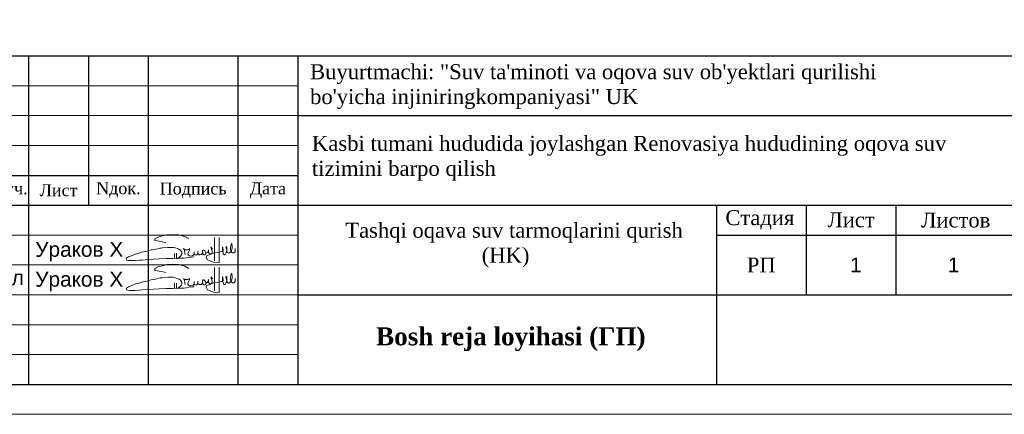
# Model space of a CAD drawing. Header units: metres. Extents: x 705847 to 708930, y 4313677 to 4316580.
# Tile 44 of 218: x 707712 to 707794, y 4313920 to 4313953. Entities that reach past the tile are written whole.
import ezdxf

# ---------------------------------------------------------------- set-up
doc = ezdxf.new("R2010")
doc.units = ezdxf.units.M
doc.header["$LTSCALE"] = 0.5
for name, color, linetype, lineweight in [('Графа', 7, 'Continuous', 30), ('Графа 20', 7, 'Continuous', 20), ('Рамка  штамп', 7, 'Continuous', 30), ('Слой размерная', 7, 'Continuous', 13), ('Формат', 7, 'Continuous', 25)]:
    doc.layers.add(name, color=color, linetype=linetype, lineweight=lineweight)
doc.layers.add('Титульный лист', color=7, linetype='Continuous')
doc.styles.add('Arial UPS', font='times.ttf', dxfattribs={"height": 2.5})
doc.styles.get("Standard").update_dxf_attribs({"font": 'arial.ttf'})

# ---------------------------------------------------------------- blocks, each defined once
blk = doc.blocks.new('A$C194E077B')
at = {"color": 5, "lineweight": 20}
for points in [[(-162, 200), (-240, 221), (-364, 241), (-364, 276), (-310, 307), (-248, 324), (-145, 351), (-37, 351), (76, 351), (195, 319), (266, 278)], [(835, 300), (835, -171), (799, -177), (729, -165), (620, -121), (593, -75), (602, -42), (665, -20), (730, 7), (798, 17), (885, 36), (885, 36), (905, 45)], [(748, 299), (746, -138)], [(42, -99), (83, -76), (96, -68), (110, -53), (122, -42), (131, -27), (137, -5), (137, 22), (125, 42), (110, 57), (100, 67), (80, 78), (58, 91), (13, 103), (-19, 112), (-87, 112), (-127, 112), (-231, 105), (-249, 100), (-271, 100), (-317, 88), (-348, 80), (-409, 70), (-436, 66), (-497, 49), (-543, 37), (-617, 24), (-665, 5), (-728, -12), (-787, -37), (-841, -58), (-859, -64), (-880, -77), (-894, -91), (-904, -101), (-904, -112), (-894, -123), (-871, -130), (-840, -134), (-808, -134), (-760, -134), (-737, -134), (-654, -127), (-612, -124), (-491, -116), (-389, -109), (-287, -102), (-158, -97), (-39, -97), (85, -89), (174, -89), (222, -82), (269, -75), (318, -67), (369, -63), (369, -63)], [(0, 0), (0, -92)], [(41, 2), (41, -98)], [(203, -24), (196, 1), (191, 21), (185, 44), (185, 65), (176, 81), (169, 93), (189, 73), (200, 70), (220, 70), (242, 70), (259, 75), (272, 78), (279, 90), (279, 70), (274, 51), (262, 26), (252, 0), (252, -16), (261, -33), (282, -45), (303, -50), (329, -43), (347, -33), (361, -19), (368, -6), (371, 33), (368, -6), (372, -22), (382, -27), (392, -33), (406, -29), (418, -26), (433, -12), (438, -3), (438, 39), (438, -3), (453, -18), (464, -25), (477, -25), (504, -20), (521, -3), (528, 9), (524, 23), (522, 41), (522, 48), (526, 55), (535, 63), (549, 63), (569, 49), (579, 25), (585, 1), (580, -18), (565, -26), (549, -26), (531, -8), (528, 9)], [(593, 2), (615, 20), (621, 30), (635, 45), (637, 70), (635, 45), (635, 19), (646, 1), (664, -10), (680, -10), (701, 0), (705, 13), (705, 35), (699, 66), (686, 94), (680, 122)], [(682, 123), (691, 107), (705, 87), (717, 87)], [(898, 116), (898, 60), (906, 31), (917, -11)], [(910, 55), (903, 116)], [(952, -13), (967, 14), (978, 53), (978, 112), (973, 131)], [(962, 114), (967, 97), (978, 53), (987, 20), (1013, 5), (1032, 10), (1061, 39), (1076, 96), (1076, 123), (1074, 180)], [(1064, 182), (1056, 151), (1045, 113), (1045, 80), (1055, 46), (1070, 20), (1088, 9), (1109, 9), (1132, 31), (1138, 57), (1138, 93)]]:
    blk.add_lwpolyline(points, dxfattribs=at)
for centre, radius, start, end in [((681, 122), 1.13, 41.4, 190.5897), ((901, 116), 2.8, 15.3098, 164.5601), ((899, 54), 10.7, 301.2071, 10.1496), ((979, 116), 16.6, 111.912, 188.6151), ((1068, 178), 5.72, 18.1801, 138.9915), ((935, -4), 19.1, 202.8625, 330.9274)]:
    blk.add_arc(centre, radius, start, end, dxfattribs=at)
blk = doc.blocks.new('A$C094adb6a')
at = {"layer": 'Графа'}
for p, q in [((-185, 55), (0, 55)), ((-165, 55), (-165, 0)), ((-155, 55), (-155, 30)), ((-145, 55), (-145, 0)), ((-130, 55), (-130, 0)), ((-120, 55), (-120, 0)), ((-120, 45), (0, 45)), ((-185, 35), (-120, 35)), ((-185, 30), (0, 30)), ((-50, 30), (-50, 0)), ((-35, 30), (-35, 15)), ((-20, 30), (-20, 15)), ((-50, 25), (0, 25)), ((-120, 15), (0, 15)), ((-185, 0), (0, 0))]:
    blk.add_line(p, q, dxfattribs=at)
at = {"layer": 'Графа 20'}
for p, q in [((-185, 50), (-120, 50)), ((-185, 45), (-120, 45)), ((-185, 40), (-120, 40)), ((-185, 25), (-120, 25)), ((-185, 20), (-120, 20)), ((-185, 15), (-120, 15)), ((-185, 10), (-120, 10)), ((-185, 5), (-120, 5))]:
    blk.add_line(p, q, dxfattribs=at)
at = {"color": 7, "lineweight": 30, "xscale": 0.008941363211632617, "yscale": 0.008941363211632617, "zscale": 0.008941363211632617}
for p in [(-140.62, 21.93), (-140.62, 16.93)]:
    blk.add_blockref('A$C194E077B', p, dxfattribs=at)
at = {"layer": 'Слой размерная', "color": 7, "lineweight": 20, "attachment_point": 5}
for s, insert, char_height, width in [('{\\fTimes New Roman|b0|i0|c204|p18;Кол.уч.}', (-169.96, 32.5), 2, 9.9135), ('{\\fTimes New Roman|b0|i0|c204|p18;Лист}', (-160, 32.5), 2, 10), ('{\\fTimes New Roman|b0|i0|c0|p18;N\\fTimes New Roman|b0|i0|c204|p18;док.}', (-150, 32.55), 2, 10), ('{\\fTimes New Roman|b0|i0|c204|p18;Подпись}', (-137.5, 32.5), 2, 15), ('{\\fTimes New Roman|b0|i0|c204|p18;Дата}', (-125, 32.5), 2, 10), ('1', (-26.72, 20, -293.72), 2.5, 20), ('1', (-10.35, 20, -293.72), 2.5, 20), ('{\\fTimes New Roman|b0|i0|c204|p18;РП}', (-42.51, 20, -293.72), 2.5, 20)]:
    blk.add_mtext(s, dxfattribs=dict(at, insert=insert, char_height=char_height, width=width))
at = {"layer": 'Слой размерная', "color": 7, "linetype": 'Continuous', "lineweight": 20, "char_height": 2.5, "attachment_point": 5}
for s, insert, width in [('{\\fTimes New Roman|b0|i0|c204|p18;Стадия}', (-42.75, 27.55, -293.72), 20), ('{\\fTimes New Roman|b0|i0|c204|p18;Лист}', (-27.5, 27.55, -293.72), 15), ('{\\fTimes New Roman|b0|i0|c204|p18;Листов}', (-10, 27.5, -293.72), 20)]:
    blk.add_mtext(s, dxfattribs=dict(at, insert=insert, width=width))
at = {"layer": 'Титульный лист', "linetype": 'Continuous', "ltscale": 1000, "char_height": 2.5, "attachment_point": 1, "style": 'Arial UPS'}
for s, insert, width in [('\\pxql;{\\C7;Buyurtmachi: "Suv ta\'minoti va oqova suv ob\'yektlari qurilishi bo\'yicha injiniringkompaniyasi" UK}', (-117.94, 53.6), 98.8149), ('\\pxql;{\\H1.00436x;\\C7;Kasbi tumani hududida joylashgan Renovasiya hududining oqova suv\\Ptizimini barpo\\C256; qilish}', (-117.64, 41.61), 134.0404), ('\\pxi29.26297,qc;{\\C256;\\c0;     }Tashqi {\\C256;\\c0;oqava suv tarmoqlarini qurish (HK)}', (-117.84, 27.06), 65.1575)]:
    blk.add_mtext(s, dxfattribs=dict(at, insert=insert, width=width))
at = {"layer": 'Формат', "color": 7, "ltscale": 100, "char_height": 2.5, "width": 20, "attachment_point": 5}
for s, insert in [('Ураков Х', (-156.54, 22.24)), ('Разработал', (-175.44, 17.51)), ('Ураков Х', (-156.54, 17.24))]:
    blk.add_mtext(s, dxfattribs=dict(at, insert=insert))

msp = doc.modelspace()

# ---------------------------------------------------------------- linework, layer by layer
at = {"lineweight": 30, "ltscale": 0.1, "elevation": 319.341}
msp.add_lwpolyline([(707597.774, 4313922.575), (707795.274, 4313922.575), (707795.274, 4314066.075), (707597.774, 4314066.075), (707597.774, 4313922.575)], dxfattribs=at)
at = {"layer": 'Рамка  штамп', "color": 7, "linetype": 'Continuous', "lineweight": 15, "ltscale": 100, "elevation": 319.341}
msp.add_lwpolyline([(707587.774, 4313920.075), (707797.774, 4313920.075), (707797.774, 4314068.575), (707587.774, 4314068.575), (707587.774, 4313920.075)], dxfattribs=at)

# ---------------------------------------------------------------- block references
at = {"color": 4, "lineweight": 30, "xscale": 0.5, "yscale": 0.5, "zscale": 0.5}
msp.add_blockref('A$C094adb6a', (707795.274, 4313922.575, 319.341), dxfattribs=at)

# ---------------------------------------------------------------- texts
at = {"layer": 'Слой размерная', "color": 7, "lineweight": 20, "insert": (707753.081, 4313926.355, 487.348), "char_height": 1.5, "width": 33.98768, "attachment_point": 5}
msp.add_mtext('\\pxqc;{\\fTimes New Roman|b1|i0|c204|p18;\\C256;Bosh reja loyihasi (ГП)}', dxfattribs=at)

doc.saveas('drawing.dxf')
